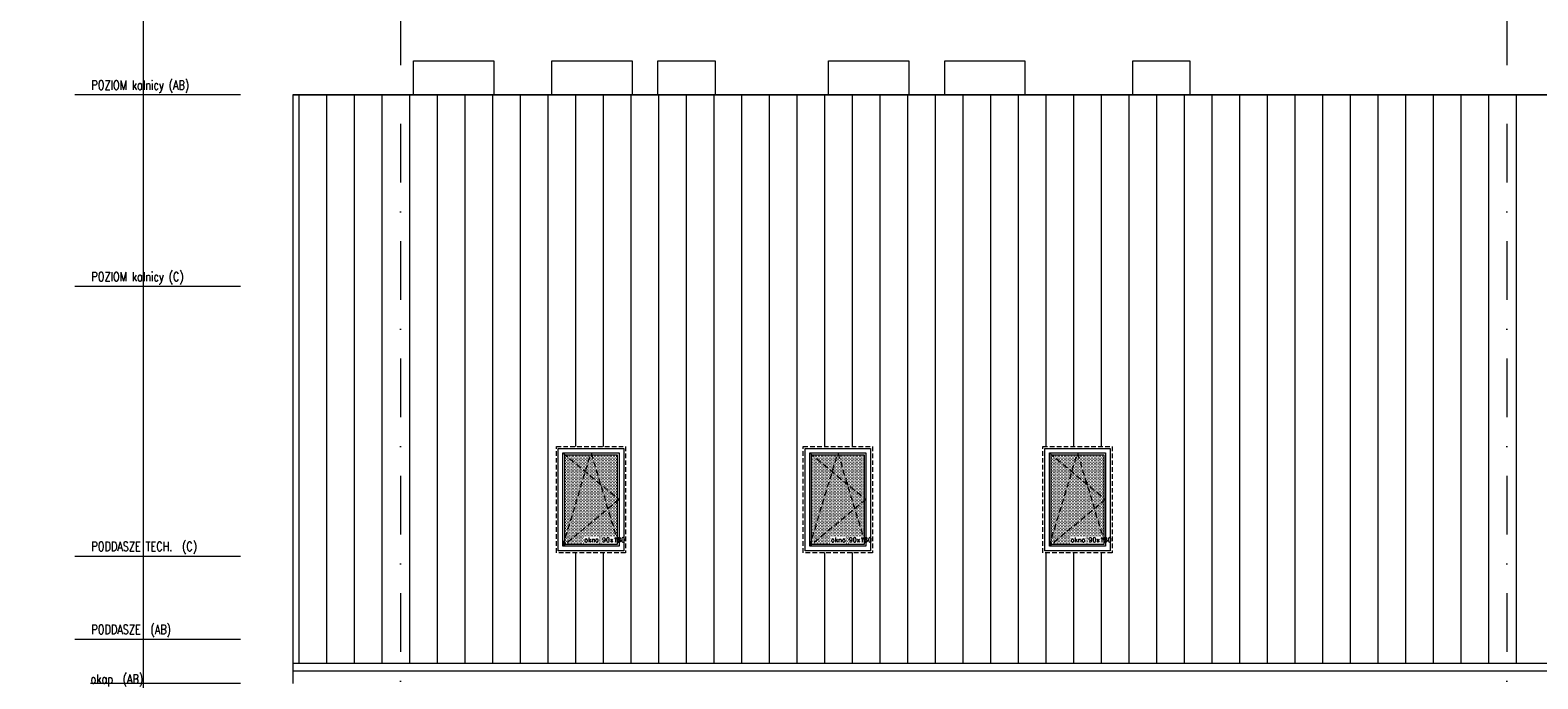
# Model space of a CAD drawing. Header units: millimetres. Extents: x -82287 to 177822, y -399756 to 0.
# Tile 212 of 228: x 57398 to 59033, y -201459 to -200757. Entities that reach past the tile are written whole.
import ezdxf
from ezdxf.enums import TextEntityAlignment as Align

# ---------------------------------------------------------------- set-up
doc = ezdxf.new("R2010")
doc.units = ezdxf.units.MM
doc.header["$MEASUREMENT"] = 0
for name, pattern in [('SUŁOSZOWA - PB 21 03$0$CACHE', [9.525, 6.35, -3.175]), ('SUŁOSZOWA - PB 21 03$0$CARKOVANA', [7.5, 5, -2.5]), ('SUŁOSZOWA - PB 21 03$0$DASHDOT', [25.4, 12.7, -6.35, 0, -6.35])]:
    doc.linetypes.add(name, pattern=pattern)
doc.layers.add('FL_XREF', color=252, linetype='Continuous')
for name, color, linetype, lineweight in [('SUŁOSZOWA - PB 21 03$0$! opisy okien elewacja', 251, 'Continuous', 0), ('SUŁOSZOWA - PB 21 03$0$!! 0_ Istn-okna', 251, 'Continuous', 0), ('SUŁOSZOWA - PB 21 03$0$!! 0_ Istn-widok', 251, 'Continuous', 0), ('SUŁOSZOWA - PB 21 03$0$!! 0_ WIDOK ELEWACJA', 251, 'Continuous', 0), ('SUŁOSZOWA - PB 21 03$0$!! 0_Istn-drzwi', 251, 'Continuous', 0), ('SUŁOSZOWA - PB 21 03$0$!! 0_Opis_pom', 251, 'Continuous', 0), ('SUŁOSZOWA - PB 21 03$0$!! 0_Osie', 251, 'SUŁOSZOWA - PB 21 03$0$DASHDOT', 0), ('SUŁOSZOWA - PB 21 03$0$!! 1  WYDZIELENIE PPOŻ', 251, 'Continuous', 0), ('SUŁOSZOWA - PB 21 03$0$!! 1_Hatch dach', 251, 'Continuous', 0), ('SUŁOSZOWA - PB 21 03$0$!! 1_OPIS POM NOWE', 251, 'Continuous', 0), ('SUŁOSZOWA - PB 21 03$0$0-osie-liniA', 251, 'SUŁOSZOWA - PB 21 03$0$DASHDOT', 0), ('SUŁOSZOWA - PB 21 03$0$0-rzedne-blok', 251, 'Continuous', 0)]:
    doc.layers.add(name, color=color, linetype=linetype, lineweight=lineweight)
doc.layers.add('SUŁOSZOWA - PB 21 03$0$!! 0_ramki', color=251, linetype='Continuous', lineweight=0, plot=False)
doc.styles.add('SUŁOSZOWA - PB 21 03$0$ARIAL', font='tahoma.ttf')
doc.styles.add('SUŁOSZOWA - PB 21 03$0$DEUTSCH', font='SIMPLEX8')
doc.styles.add('SUŁOSZOWA - PB 21 03$0$SIMPLEX', font='simplex.shx', dxfattribs={"width": 0.77})
doc.styles.add('SUŁOSZOWA - PB 21 03$0$TXT', font='simplex.shx')

# ---------------------------------------------------------------- blocks, each defined once
blk = doc.blocks.new('SUŁOSZOWA - PB 21 03$0$OKNO POŁACIOWE')
at = {"layer": 'SUŁOSZOWA - PB 21 03$0$!! 1_Hatch dach', "true_color": 0x575757}
h = blk.add_hatch(dxfattribs=at)
h.set_pattern_fill('DOTS', color=251)
h.set_pattern_definition([(0, (62967.6391, -229507.4222), (0.79375, 1.5875), [0, -1.5875])])
h.paths.add_polyline_path([(72608.9, -218174.3), (72665.9, -218174.3), (72665.9, -218271.3), (72608.9, -218271.3)])
at = {"layer": 'SUŁOSZOWA - PB 21 03$0$!! 0_ Istn-okna', "linetype": 'SUŁOSZOWA - PB 21 03$0$CARKOVANA', "lineweight": 5}
blk.add_lwpolyline([(72599.9, -218165.3), (72674.9, -218165.3), (72674.9, -218280.3), (72599.9, -218280.3)], close=True, dxfattribs=at)
at = {"layer": 'SUŁOSZOWA - PB 21 03$0$!! 0_ Istn-okna'}
for points in [[(72601.9, -218167.3), (72672.9, -218167.3), (72672.9, -218278.3), (72601.9, -218278.3)], [(72606.9, -218172.3), (72667.9, -218172.3), (72667.9, -218273.3), (72606.9, -218273.3)], [(72608.9, -218174.3), (72665.9, -218174.3), (72665.9, -218271.3), (72608.9, -218271.3)]]:
    blk.add_lwpolyline(points, close=True, dxfattribs=at)
at = {"layer": 'SUŁOSZOWA - PB 21 03$0$!! 1_Hatch dach', "color": 251, "linetype": 'SUŁOSZOWA - PB 21 03$0$CACHE', "true_color": 0x575757}
for points in [[(72606.9, -218273.3), (72637.4, -218172.3), (72667.9, -218273.3)], [(72606.9, -218172.3), (72667.9, -218222.8), (72606.9, -218273.3)]]:
    blk.add_lwpolyline(points, dxfattribs=at)
at = {"insert": (72630, -218263.9), "char_height": 5, "attachment_point": 1, "style": 'SUŁOSZOWA - PB 21 03$0$TXT'}
blk.add_mtext_dynamic_manual_height_columns('okno 90x180', width=52.63, gutter_width=75, heights=[0], dxfattribs=at)
blk = doc.blocks.new('SUŁOSZOWA - PB 21 03$0$BLOK OSIE ABC PD')
at = {"layer": 'SUŁOSZOWA - PB 21 03$0$0-osie-liniA', "ltscale": 5}
for points in [[(57737.56735, -200656.87852), (57737.56735, -202649.32309)], [(58937.06735, -200656.87852), (58937.06735, -202649.32309)]]:
    blk.add_lwpolyline(points, dxfattribs=at)
blk = doc.blocks.new('SUŁOSZOWA - PB 21 03$0$D_kota')
for p, q in [((-0.8, 15), (8.7, 15)), ((8.7, 0), (-0.8, 15)), ((8.7, 0), (8.7, 23))]:
    blk.add_line(p, q)
blk.add_lwpolyline([(-0.8, 15), (57.9, 15)])
at = {"style": 'SUŁOSZOWA - PB 21 03$0$DEUTSCH', "width": 0.8}
blk.add_attdef('POZ.ARCH', (7.3, 19.7), '', height=10, dxfattribs=at)
blk = doc.blocks.new('SUŁOSZOWA - PB 21 03$0$rzędne elewacje 2')
at = {"layer": 'SUŁOSZOWA - PB 21 03$0$0-rzedne-blok'}
for p, q in [((45385.6, -192844.4), (45385.6, -192773.7)), ((45385.6, -192907), (45385.6, -192784.5)), ((45415.6, -192907), (45415.6, -192784.5)), ((45505.6, -192907), (45505.6, -192784.5)), ((45685.6, -192907), (45685.6, -192784.5)), ((45775.6, -192907), (45775.6, -192784.5)), ((46045.6, -192907), (46045.6, -192784.5)), ((46135.6, -192907), (46135.6, -192784.5)), ((46399.6, -192907), (46399.6, -192784.5)), ((46489.6, -192907), (46489.6, -192784.5)), ((46782.1, -192907), (46782.1, -192784.5)), ((46989.6, -192907), (46989.6, -192784.5)), ((45385.6, -193153), (45385.6, -192973.3)), ((45415.6, -193153), (45415.6, -192973.3)), ((45505.6, -193153), (45505.6, -192973.3)), ((45685.6, -193153), (45685.6, -192973.3)), ((45775.6, -193153), (45775.6, -192973.3)), ((46045.6, -193153), (46045.6, -192973.3)), ((46135.6, -193153), (46135.6, -192973.3)), ((46399.6, -193153), (46399.6, -192973.3)), ((46489.6, -193153), (46489.6, -192973.3)), ((46782.1, -193153), (46782.1, -192973.3)), ((46989.6, -193153), (46989.6, -192973.3)), ((46118.7, -193153), (46118.7, -192990.2)), ((46352, -193153), (46352, -192990.2))]:
    blk.add_line(p, q, dxfattribs=at)
ref = blk.add_blockref('SUŁOSZOWA - PB 21 03$0$D_kota', (45386.4, -192760.2), dxfattribs=dict(at, xscale=1.250000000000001, yscale=1.250000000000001, zscale=1.250000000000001, rotation=269.9999999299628))
ref.add_attrib('POZ.ARCH', '- 3,90', (45411, -192749.3), dxfattribs={"layer": '0', "height": 12.5, "rotation": 270, "style": 'SUŁOSZOWA - PB 21 03$0$DEUTSCH', "width": 0.8})
ref = blk.add_blockref('SUŁOSZOWA - PB 21 03$0$D_kota', (45415.6, -192814.4), dxfattribs=dict(at, xscale=1.250000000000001, yscale=1.250000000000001, zscale=1.250000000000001, rotation=269.9999999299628))
ref.add_attrib('POZ.ARCH', '- 3,60', (45440.2, -192803.6), dxfattribs={"layer": '0', "height": 12.5, "rotation": 270, "style": 'SUŁOSZOWA - PB 21 03$0$DEUTSCH', "width": 0.8})
ref = blk.add_blockref('SUŁOSZOWA - PB 21 03$0$D_kota', (45505.6, -192814.4), dxfattribs=dict(at, xscale=1.250000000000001, yscale=1.250000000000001, zscale=1.250000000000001, rotation=269.9999999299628))
ref.add_attrib('POZ.ARCH', '- 2,70', (45530.2, -192803.6), dxfattribs={"layer": '0', "height": 12.5, "rotation": 270, "style": 'SUŁOSZOWA - PB 21 03$0$DEUTSCH', "width": 0.8})
ref = blk.add_blockref('SUŁOSZOWA - PB 21 03$0$D_kota', (46046.1, -192814.4), dxfattribs=dict(at, xscale=1.250000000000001, yscale=1.250000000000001, zscale=1.250000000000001, rotation=269.9999999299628))
ref.add_attrib('POZ.ARCH', '+ 2,70', (46070.7, -192803.6), dxfattribs={"layer": '0', "height": 12.5, "rotation": 270, "style": 'SUŁOSZOWA - PB 21 03$0$DEUTSCH', "width": 0.8})
ref = blk.add_blockref('SUŁOSZOWA - PB 21 03$0$D_kota', (46136.1, -192814.4), dxfattribs=dict(at, xscale=1.250000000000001, yscale=1.250000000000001, zscale=1.250000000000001, rotation=269.9999999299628))
ref.add_attrib('POZ.ARCH', '+ 3,60', (46160.7, -192803.6), dxfattribs={"layer": '0', "height": 12.5, "rotation": 270, "style": 'SUŁOSZOWA - PB 21 03$0$DEUTSCH', "width": 0.8})
ref = blk.add_blockref('SUŁOSZOWA - PB 21 03$0$D_kota', (46399.6, -192804.7), dxfattribs=dict(at, xscale=1.250000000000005, yscale=1.250000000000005, zscale=1.250000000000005, rotation=269.9999999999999))
ref.add_attrib('POZ.ARCH', '+6,24', (46424.2, -192793.8), dxfattribs={"layer": '0', "height": 12.5, "rotation": 270, "style": 'SUŁOSZOWA - PB 21 03$0$DEUTSCH', "width": 0.8})
ref = blk.add_blockref('SUŁOSZOWA - PB 21 03$0$D_kota', (46489.6, -192804.7), dxfattribs=dict(at, xscale=1.250000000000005, yscale=1.250000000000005, zscale=1.250000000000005, rotation=269.9999999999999))
ref.add_attrib('POZ.ARCH', '+7,14', (46514.2, -192793.8), dxfattribs={"layer": '0', "height": 12.5, "rotation": 270, "style": 'SUŁOSZOWA - PB 21 03$0$DEUTSCH', "width": 0.8})
ref = blk.add_blockref('SUŁOSZOWA - PB 21 03$0$D_kota', (46782.1, -192809.5), dxfattribs=dict(at, xscale=1.250000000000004, yscale=1.250000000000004, zscale=1.250000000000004, rotation=269.9999999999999))
ref.add_attrib('POZ.ARCH', '+ 10.59', (46806.7, -192798.7), dxfattribs={"layer": '0', "height": 12.5, "rotation": 270, "style": 'SUŁOSZOWA - PB 21 03$0$DEUTSCH', "width": 0.8})
ref = blk.add_blockref('SUŁOSZOWA - PB 21 03$0$D_kota', (46989.6, -192809.5), dxfattribs=dict(at, xscale=1.250000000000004, yscale=1.250000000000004, zscale=1.250000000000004, rotation=269.9999999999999))
ref.add_attrib('POZ.ARCH', '+ 12,50', (47014.2, -192798.7), dxfattribs={"layer": '0', "height": 12.5, "rotation": 270, "style": 'SUŁOSZOWA - PB 21 03$0$DEUTSCH', "width": 0.8})
ref = blk.add_blockref('SUŁOSZOWA - PB 21 03$0$D_kota', (45685.6, -192819.8), dxfattribs=dict(at, xscale=1.250000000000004, yscale=1.250000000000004, zscale=1.250000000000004, rotation=269.9999999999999))
ref.add_attrib('POZ.ARCH', '- 0,90  ', (45710.2, -192809), dxfattribs={"layer": '0', "height": 12.5, "rotation": 270, "style": 'SUŁOSZOWA - PB 21 03$0$DEUTSCH', "width": 0.8})
ref = blk.add_blockref('SUŁOSZOWA - PB 21 03$0$D_kota', (45775.6, -192819.8), dxfattribs=dict(at, xscale=1.250000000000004, yscale=1.250000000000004, zscale=1.250000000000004, rotation=269.9999999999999))
ref.add_attrib('POZ.ARCH', '%%p 0,00  = 431,45 m.n.p.m', (45800.2, -192809), dxfattribs={"layer": '0', "height": 12.5, "rotation": 270, "style": 'SUŁOSZOWA - PB 21 03$0$DEUTSCH', "width": 0.8})
at = {"layer": 'SUŁOSZOWA - PB 21 03$0$0-rzedne-blok', "style": 'SUŁOSZOWA - PB 21 03$0$SIMPLEX', "width": 0.77}
for s, p in [('POZIOM -1 (A)', (45390.6, -192990.1, 0)), ('POZIOM -1 (B)', (45423, -192990.4, 0)), ('POZIOM -1 (C)', (45513, -192990.4, 0)), ('PARTER  (AB)', (45693, -192991.2, 0)), ('POZIOM  %%P0,00 (C)', (45783, -192991.2, 0)), ('PIĘTRO  (AB)', (46053, -192991.2, 0)), ('okap  (c)', (46121.3, -192990.2)), ('PODDASZE  (C)', (46143, -192991.2, 0)), ('okap  (AB)', (46352, -192990.2)), ('PODDASZE  (AB)', (46405.6, -192991.2, 0)), ('PODDASZE TECH.  (C)', (46495.6, -192991.2, 0)), ('POZIOM kalnicy (C)', (46787.8, -192991.2, 0)), ('POZIOM kalnicy (AB)', (46995.3, -192991.2, 0))]:
    blk.add_text(s, height=10, rotation=270, dxfattribs=at).set_placement(p)
blk = doc.blocks.new('SUŁOSZOWA - PB 21 03')
at = {"layer": 'SUŁOSZOWA - PB 21 03$0$!! 1_Hatch dach'}
h = blk.add_hatch(dxfattribs=at)
h.set_pattern_fill('_USER', color=8, scale=30, angle=90, pattern_type=0)
h.set_pattern_definition([(90, (0, 0), (-30, 2e-15), [])])
h.paths.add_polyline_path([(58977.56735, -200879.74713), (57620.56735, -200879.74713), (57620.56735, -201495.5652), (58977.56735, -201495.5652)])
h.paths.add_polyline_path([(58509.14954, -201375.54958), (58434.14954, -201375.54958), (58434.14954, -201260.54958), (58509.14954, -201260.54958)], flags=16)
h.paths.add_polyline_path([(58507.14954, -201373.54958), (58436.14954, -201373.54958), (58436.14954, -201262.54958), (58507.14954, -201262.54958)], flags=0)
h.paths.add_polyline_path([(58502.14954, -201368.54958), (58441.14954, -201368.54958), (58441.14954, -201267.54958), (58502.14954, -201267.54958)], flags=0)
h.paths.add_polyline_path([(58501.54558, -201366.54958), (58443.56538, -201366.54958), (58441.14954, -201368.54958), (58443.14954, -201361.92662), (58443.14954, -201269.20531), (58443.56538, -201269.54958), (58471.04558, -201269.54958), (58471.64954, -201267.54958), (58472.2535, -201269.54958), (58500.14954, -201269.54958), (58500.14954, -201316.39384), (58502.14954, -201318.04958), (58500.14954, -201319.70531), (58500.14954, -201361.92662)], flags=0)
h.paths.add_polyline_path([(58249.25676, -201375.54958), (58174.25676, -201375.54958), (58174.25676, -201260.54958), (58249.25676, -201260.54958)], flags=16)
h.paths.add_polyline_path([(58247.25676, -201373.54958), (58176.25676, -201373.54958), (58176.25676, -201262.54958), (58247.25676, -201262.54958)], flags=0)
h.paths.add_polyline_path([(58242.25676, -201368.54958), (58181.25676, -201368.54958), (58181.25676, -201267.54958), (58242.25676, -201267.54958)], flags=0)
h.paths.add_polyline_path([(58241.6528, -201366.54958), (58183.6726, -201366.54958), (58181.25676, -201368.54958), (58183.25676, -201361.92662), (58183.25676, -201269.20531), (58183.6726, -201269.54958), (58211.1528, -201269.54958), (58211.75676, -201267.54958), (58212.36072, -201269.54958), (58240.25676, -201269.54958), (58240.25676, -201316.39384), (58242.25676, -201318.04958), (58240.25676, -201319.70531), (58240.25676, -201361.92662)], flags=0)
h.paths.add_polyline_path([(57981.60457, -201375.54958), (57906.60457, -201375.54958), (57906.60457, -201260.54958), (57981.60457, -201260.54958)], flags=16)
h.paths.add_polyline_path([(57979.60457, -201373.54958), (57908.60457, -201373.54958), (57908.60457, -201262.54958), (57979.60457, -201262.54958)], flags=0)
h.paths.add_polyline_path([(57974.60457, -201368.54958), (57913.60457, -201368.54958), (57913.60457, -201267.54958), (57974.60457, -201267.54958)], flags=0)
h.paths.add_polyline_path([(57974.00061, -201366.54958), (57916.02041, -201366.54958), (57913.60457, -201368.54958), (57915.60457, -201361.92662), (57915.60457, -201269.20531), (57916.02041, -201269.54958), (57943.50061, -201269.54958), (57944.10457, -201267.54958), (57944.70853, -201269.54958), (57972.60457, -201269.54958), (57972.60457, -201316.39384), (57974.60457, -201318.04958), (57972.60457, -201319.70531), (57972.60457, -201361.92662)], flags=0)
h.paths.add_polyline_path([(57935.43233, -201365.38995), (57985.55137, -201365.38995), (57985.55137, -201357.88995), (57935.43233, -201357.88995)], flags=24)
h.paths.add_polyline_path([(58203.08452, -201365.38995), (58253.20356, -201365.38995), (58253.20356, -201357.88995), (58203.08452, -201357.88995)], flags=24)
h.paths.add_polyline_path([(58462.97729, -201365.38995), (58513.09634, -201365.38995), (58513.09634, -201357.88995), (58462.97729, -201357.88995)], flags=24)
at = {"layer": 'SUŁOSZOWA - PB 21 03$0$!! 0_ Istn-widok'}
for points in [[(57751.56735, -200842.74713), (57838.56735, -200842.74713), (57838.56735, -200879.74713), (57751.56735, -200879.74713)], [(57901.56735, -200842.74713), (57988.56735, -200842.74713), (57988.56735, -200879.74713), (57901.56735, -200879.74713)], [(58016.56735, -200842.74713), (58078.56735, -200842.74713), (58078.56735, -200879.74713), (58016.56735, -200879.74713)], [(58201.56735, -200842.74713), (58288.56735, -200842.74713), (58288.56735, -200879.74713), (58201.56735, -200879.74713)], [(58327.56735, -200842.74713), (58414.56735, -200842.74713), (58414.56735, -200879.74713), (58327.56735, -200879.74713)], [(58531.56735, -200842.74713), (58593.56735, -200842.74713), (58593.56735, -200879.74713), (58531.56735, -200879.74713)]]:
    blk.add_lwpolyline(points, close=True, dxfattribs=at)
at = {"layer": 'SUŁOSZOWA - PB 21 03$0$!! 0_ WIDOK ELEWACJA'}
for points in [[(63933.56735, -200879.74713), (57620.56735, -200879.74713)], [(57620.56735, -200879.74713), (57620.56735, -201517.33589)], [(60948.79664, -201495.5652), (57620.56735, -201495.5652)], [(60939.41272, -201503.82305), (57620.56735, -201503.82305)]]:
    blk.add_lwpolyline(points, dxfattribs=at)
at = {"layer": 'SUŁOSZOWA - PB 21 03$0$!! 0_Istn-drzwi'}
blk.add_lwpolyline([(57620.56735, -200879.74713), (63933.56735, -200879.74713)], dxfattribs=at)
at = {"layer": 'SUŁOSZOWA - PB 21 03$0$!! 0_ramki'}
blk.add_lwpolyline([(57458.92604, -200541.22215), (64582.1521, -200541.22215), (64582.1521, -202902.02336), (57458.92604, -202902.02336)], close=True, dxfattribs=at)
at = {"layer": 'SUŁOSZOWA - PB 21 03$0$! opisy okien elewacja'}
for p in [(-14693.34419, 16904.73947), (-14425.692, 16904.73947), (-14165.79922, 16904.73947)]:
    blk.add_blockref('SUŁOSZOWA - PB 21 03$0$OKNO POŁACIOWE', p, dxfattribs=at)
at = {"layer": 'SUŁOSZOWA - PB 21 03$0$!! 0_Osie'}
blk.add_blockref('SUŁOSZOWA - PB 21 03$0$BLOK OSIE ABC PD', (0, 0), dxfattribs=at)
at = {"layer": 'SUŁOSZOWA - PB 21 03$0$!! 1  WYDZIELENIE PPOŻ', "rotation": 89.99999999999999}
blk.add_blockref('SUŁOSZOWA - PB 21 03$0$rzędne elewacje 2', (-135588.90742, -247869.37131), dxfattribs=at)
at = {"layer": 'SUŁOSZOWA - PB 21 03$0$!! 0_Opis_pom', "ltscale": 0.7, "style": 'SUŁOSZOWA - PB 21 03$0$ARIAL'}
for tag, p in [('B0,19', (52679.2094, -194257.55204)), ('B2,12', (73342.49259, -194413.89249)), ('B2,14', (73874.0461, -194402.0887)), ('B1,21', (60405.50261, -194427.18207)), ('A1,16', (59129.54925, -194448.08429)), ('B1/17', (59524.53699, -194450.37428)), ('B1,19', (59914.81903, -194448.15658)), ('B2,11', (73069.01144, -194438.89383)), ('B2,16', (75195.07765, -194441.83446)), ('B0,15', (51514.15008, -194461.8073)), ('A1,1', (58808.06672, -194460.94161)), ('1,22', (60947.33929, -194456.1144)), ('1,23', (61575.22173, -194450.37428)), ('B3,7', (87459.81312, -194465.07097)), ('B3,3', (88235.73906, -194465.79732)), ('B0,18', (52071.43815, -194478.40179)), ('B1,18', (59715.51745, -194473.87108)), ('B2,17', (75506.7465, -194471.3759)), ('B2,19.1', (76701.67035, -194466.03695)), ('B3,8', (90006.66539, -194478.47972)), ('B1,20', (60198.53687, -194490.17374)), ('B2,10', (72728.63362, -194489.37283)), ('B2,15', (74566.38885, -194487.81114)), ('B3,6', (86826.65132, -194483.15512)), ('A0,6', (49094.40602, -194505.72387)), ('A1,6', (58565.96262, -194514.50753)), ('A2,5', (72452.45009, -194505.90583)), ('B2,13', (73649.91716, -194500.01242)), ('A0,4', (49692.81919, -194517.93289)), ('A0,3', (49906.53818, -194524.03766)), ('B0,20', (53125.45224, -194527.8835)), ('B0,22', (54187.56644, -194519.04308)), ('B1,1', (61908.24378, -194515.48656)), ('A0,5', (49399.71914, -194533.19455)), ('B0,21', (53847.26622, -194535.08002)), ('B1,3', (62229.35503, -194604.49851)), ('B2,18', (75922.43604, -194612.23635)), ('B2,19', (77152.69039, -194617.53776)), ('A3,4', (85509.27934, -194642.47136)), ('B0,24B', (54824.42896, -194684.26784)), ('B1,4', (63476.45184, -194691.11207)), ('B0,13', (50367.63944, -194706.5583)), ('B0,16', (51457.40872, -194704.43091)), ('B0,17', (51897.58569, -194706.77195)), ('A2,4', (71695.75649, -194707.44268)), ('A1,5', (58149.22649, -194724.80163)), ('B0,23', (54542.05776, -194742.93939)), ('A2.1', (72371.45884, -194731.56251)), ('A1,2', (58744.42262, -194746.622)), ('B1,2D', (60756.29674, -194750.92727)), ('B0,14', (50962.60809, -194789.06568)), ('A1,15', (59129.54925, -194780.73348)), ('B1,4', (63483.03852, -194791.04365)), ('A3.1', (86079.08704, -194786.62422)), ('A0,2', (49295.91259, -194810.95246)), ('B1,2B', (62374.83512, -194841.86715)), ('B2.7', (74548.27897, -194836.12781)), ('B3,2', (89035.72921, -194837.99287)), ('B0,7', (52851.95551, -194845.56115)), ('B1,2A', (61803.35407, -194869.27513)), ('B0,8', (51561.38742, -194890.27848)), ('A3.2', (86016.50296, -195004.88875)), ('A1,3', (58810.05243, -195008.83917)), ('A0,1', (49914.27925, -195025.82804)), ('A0,10', (49695.87246, -195042.9259)), ('B0,17', (51225.06492, -195049.74007)), ('B0,6', (52110.41055, -195069.39267)), ('A2.2', (72371.45884, -195070.78713)), ('B2.2', (74976.1855, -195068.47988)), ('A0,7', (49042.50308, -195082.6056)), ('B1,8', (61403.63433, -195071.25189)), ('B3,11', (88623.94853, -195099.23575)), ('B3,4', (87612.56208, -195132.78192)), ('B3,5', (86839.47632, -195174.05241)), ('B0,12', (50313.60595, -195207.52936)), ('B0,11', (50726.178, -195219.06638)), ('B1,6', (63686.26823, -195231.3997)), ('B3,10', (89778.42161, -195220.68871)), ('B0,24A', (54359.17011, -195245.97867)), ('B0,10', (51476.34179, -195259.44699)), ('A1,4', (58093.66276, -195250.96213)), ('B3,9', (90479.74099, -195260.18621)), ('A0,11', (49643.96951, -195271.84772)), ('B1,14', (59332.54805, -195280.73534)), ('A0,8', (49042.50308, -195293.21363)), ('B0,9', (51798.4912, -195291.17482)), ('B2,21', (75970.16114, -195290.81005)), ('B1,13', (60186.62513, -195314.46953)), ('B0,3', (52068.59538, -195319.60465)), ('B1,10', (60892.94126, -195319.45825)), ('B1,5', (63419.22943, -195317.21026)), ('A2.3', (71832.37045, -195318.78232)), ('B2,9', (73175.51251, -195317.21162)), ('B2,4', (74493.5947, -195318.7733)), ('B2,3', (74674.2815, -195319.28036)), ('A3,3', (85569.83931, -195318.78232)), ('B3,1', (88723.65615, -195329.98594)), ('B1,9', (61058.12383, -195344.48743)), ('B2,8', (73894.209, -195338.18956)), ('B2.1', (75304.74121, -195348.36327)), ('B2,20', (77211.021, -195343.82367)), ('B0,2', (52227.2348, -195357.98297)), ('B1,2C', (61827.40698, -195369.02625)), ('B1,7', (62134.52151, -195372.05069)), ('A0,9', (49001.50444, -195413.15723)), ('B0,1', (53061.17304, -195403.85659)), ('A0,12', (49689.76592, -195485.50737)), ('B0,4', (52224.78303, -195500.96352)), ('B2,5', (74686.48999, -195507.24036)), ('B1,11', (61050.00078, -195512.89565)), ('B1,12', (60864.00751, -195544.00738)), ('B0,5', (52066.14362, -195556.83806)), ('B2,6', (74499.29165, -195549.55175)), ('C2,2', (74812.78942, -195865.8959)), ('C1,3', (61091.58871, -195973.27844)), ('C0,2A', (52278.30875, -196050.48297)), ('C0,1', (52808.36775, -196132.34208)), ('C1,2', (61690.27405, -196439.72387)), ('C1,1', (62060.59754, -196465.28533)), ('C3,1', (88979.71614, -196545.67785)), ('C0,2B', (53028.88223, -196668.8019)), ('C1,4', (61008.68123, -196686.32122)), ('C2,1', (75334.65984, -196786.2197)), ('C2,3', (74834.65119, -196933.26657)), ('C1,5', (61062.7252, -196991.42453)), ('C1,10', (62127.38542, -196998.81344)), ('C1,9', (62147.33751, -197289.53424)), ('C0,3', (52181.98562, -197341.92176)), ('C1,6', (61131.41824, -197329.69535)), ('D1,1', (73931.12245, -197584.03121)), ('C0,4', (52345.96562, -197596.60561)), ('D0,18', (60296.49264, -197617.95269)), ('C2,4', (75243.70451, -197663.89)), ('D0,7', (59141.53804, -197722.84718)), ('D0,3', (59562.25866, -197751.14316)), ('D0,17', (60701.16801, -197741.44864)), ('C1,7', (61222.2575, -197737.18052)), ('D1,6', (72757.78643, -197751.22612)), ('D1,4', (73157.19908, -197744.29721)), ('D0,6', (58741.71849, -197802.61699)), ('D0,10', (58357.73602, -197820.93991)), ('D,09', (59195.67196, -197881.51243)), ('C0,5', (52269.72696, -197902.4362)), ('C0,6', (52872.93793, -197917.07354)), ('D0,2', (59943.06082, -197917.06725)), ('D1,3', (73475.28953, -197924.29875)), ('D0,16', (60721.3534, -197935.2949)), ('D0,8', (59058.9008, -197963.64925)), ('D0,5', (59448.52586, -197969.8061)), ('C2,5', (74555.08284, -197988.7886)), ('D1,5', (73291.61607, -197999.29956)), ('D0,4', (59655.02693, -198042.2589)), ('D0,15', (60692.12223, -198127.4643)), ('D0,1', (59931.33074, -198173.12806)), ('D1,2', (73578.07819, -198172.30068)), ('D0,11', (58161.27105, -198211.45823)), ('D0,12', (58250.99458, -198537.17631)), ('D0,13', (58250.99458, -198764.99605)), ('D0,14', (59130.08589, -198795.3373)), ('D1,7', (71854.87376, -198786.88467)), ('D1,8', (71715.35366, -199212.44512))]:
    blk.add_attdef(tag, text='', height=11.968, dxfattribs=at).set_placement(p, align=Align.MIDDLE_CENTER)
at = {"layer": 'SUŁOSZOWA - PB 21 03$0$!! 1_OPIS POM NOWE', "style": 'SUŁOSZOWA - PB 21 03$0$ARIAL'}
for tag, p in [('C1.7A', (61271.6179, -197538.30303)), ('C2.5B', (74970.66097, -197546.70728)), ('C2,5C', (74903.71123, -197659.13664)), ('C2.4', (75374.07862, -197726.11453)), ('D1,2B', (74322.25834, -197791.43247)), ('C1.7C', (61260.26049, -197811.38428)), ('C1.8B', (61588.27341, -197817.62151)), ('C1.8A', (61884.42005, -197818.94854)), ('C1.7B', (61322.12354, -197933.89849)), ('C2,5A', (74943.41937, -197993.49482)), ('E1.2', (62164.78326, -198139.98688)), ('E1.5E', (62692.10372, -198153.27854)), ('D1,2C', (73419.9359, -198156.57844)), ('E3.1', (88990.58975, -198158.87886)), ('D1,2A', (74280.17915, -198172.30068)), ('E2.9', (75361.45041, -198161.88904)), ('E2.7', (76022.45692, -198162.26272)), ('E1.1', (61330.46191, -198191.9806)), ('E1.5D', (62993.60773, -198185.416)), ('E1.5C', (63016.9343, -198246.3437)), ('E1.5B', (63264.15117, -198307.8661)), ('E3.2', (88781.41347, -198385.24275)), ('E1.6', (61022.6264, -198421.00827)), ('E2.2', (74782.75417, -198427.85813)), ('E2.8', (75757.29014, -198437.09188)), ('E2.6', (76531.8031, -198444.40756)), ('E3.4', (89392.22607, -198450.03942)), ('E1.5A', (63049.47589, -198456.39852)), ('E1.5F', (62736.15118, -198589.14592)), ('E1.5G', (62892.39981, -198586.12622)), ('E1,4', (61888.25021, -198652.6996)), ('E2.1', (75803.99631, -198697.05773)), ('E1.5L', (63297.7633, -198733.65678)), ('E1.3', (61058.5992, -198806.28147)), ('E1.5H', (62893.53005, -198830.01758)), ('E2,3', (74778.52304, -198843.9541)), ('E3.3', (89150.95684, -198867.32581)), ('E1.5K', (63266.15427, -198904.67789)), ('E1.5I', (62723.74907, -199005.87002)), ('E2.4', (75135.87669, -199083.20857)), ('E2.5', (76615.04061, -199164.91143)), ('E1.5J', (63204.25187, -199215.697))]:
    blk.add_attdef(tag, text='', height=11.968, dxfattribs=at).set_placement(p, align=Align.MIDDLE_CENTER)

msp = doc.modelspace()

# ---------------------------------------------------------------- block references
at = {"layer": 'FL_XREF'}
msp.add_blockref('SUŁOSZOWA - PB 21 03', (62.3, 52.9), dxfattribs=at)

doc.saveas('drawing.dxf')
